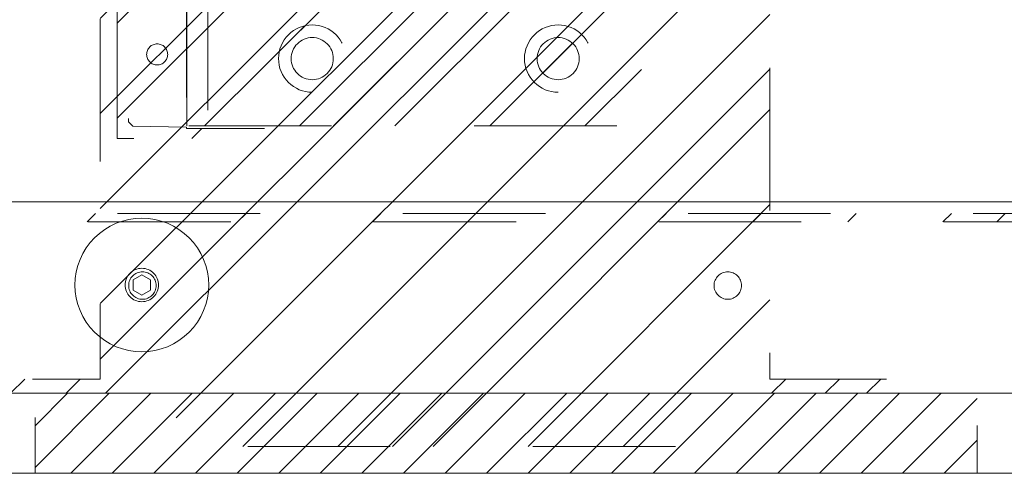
# Model space of a CAD drawing. Header units: inches. Extents: x -416 to -272, y -73 to 47.
# Tile 53 of 206: x -410.62 to -401.41, y -13.47 to -9.23. Entities that reach past the tile are written whole.
import ezdxf

# ---------------------------------------------------------------- set-up
doc = ezdxf.new("R2010")
doc.units = ezdxf.units.IN
doc.header["$LTSCALE"] = 32
doc.header["$MEASUREMENT"] = 0
doc.linetypes.add('Dash Style-1', pattern=[0.083328, 0.041656, -0.041672])
for name, color, linetype, lineweight in [('DashLine', 7, 'Continuous', 13), ('DashLineFill', 7, 'Dash Style-1', 13), ('Drawing', 7, 'Continuous', 18), ('Metal-Black', 7, 'Continuous', 18), ('None', 7, 'Continuous', 18), ('SolidLine', 7, 'Continuous', 15), ('Wood_1-H', 7, 'Continuous', 13)]:
    doc.layers.add(name, color=color, linetype=linetype, lineweight=lineweight)
doc.layers.add('Electrical', color=1, linetype='Dash Style-1', lineweight=15, true_color=0xff0000)
pattern_1 = [(45, (0, 0), (-1.61302, 1.935715), []), (45, (-1.0608, 1.0608), (-0.472346, 0.4167613), [])]

# ---------------------------------------------------------------- blocks, each defined once
blk = doc.blocks.new('Group-24')
at = {"layer": 'DashLineFill', "linetype": 'Continuous', "lineweight": 13}
h = blk.add_hatch(dxfattribs=at)
h.set_pattern_fill('Steel', color=253, style=0, pattern_type=2)
h.set_pattern_definition(pattern_1)
h.paths.add_polyline_path([(-0.0472, 0.1575), (69.7717, 0.1575), (69.7717, 0.0787), (-0.0472, 0.0787)])
at = {"layer": 'DashLineFill', "flags": 128}
blk.add_lwpolyline([(-0.0472, 0.1575), (69.7717, 0.1575), (69.7717, 0.0787), (-0.0472, 0.0787)], close=True, dxfattribs=at)
blk = doc.blocks.new('Group-25')
at = {"layer": 'None'}
blk.add_blockref('Group-24', (0, 0), dxfattribs=at)
blk = doc.blocks.new('SL Desktop Screen (2D)-2')
at = {"layer": 'None'}
blk.add_blockref('Group-25', (0, 0), dxfattribs=at)
at = {"layer": 'Drawing', "color": 0, "flags": 1}
for tag in ['Tag', 'Catalog', 'Option1', 'Option2', 'Option3', 'Option4', 'Option5', 'Option6', 'Option7', 'Option8', 'Option9', 'Option10', 'Option11', 'Option12', 'Custom', 'FinishGroup', 'Discount', 'Item2', 'Item3', 'Item6', 'Item8', 'Item9', 'Item10', 'Item12', 'Item13', 'Item16', 'Item18', 'Item19', 'Item20', 'Item21', 'Item22', 'Item23', 'Item24', 'Item25', 'Item1', 'Item4', 'Item5', 'Item7', 'Item11', 'Item14', 'Item15', 'Item17']:
    blk.add_attdef(tag, (-55.1155, 3.8569), '', height=0.00709, dxfattribs=at)
blk = doc.blocks.new('Group-96')
at = {"layer": 'DashLine', "flags": 128}
blk.add_lwpolyline([(1.1142, -2.5591), (70.8937, -2.5591), (70.8937, -30), (1.1142, -30)], close=True, dxfattribs=at)
at = {"layer": 'SolidLine', "flags": 128}
blk.add_lwpolyline([(1.1142, -2.5591), (70.8937, -2.5591), (70.8937, -30), (1.1142, -30)], close=True, dxfattribs=at)
blk = doc.blocks.new('1BP8DW-Leveler (2D)')
at = {"layer": 'DashLine', "flags": 128}
for points in [[(0.625, 0), (0.622, -0.0613), (0.613, -0.1219), (0.5981, -0.1814), (0.5774, -0.2392), (0.5512, -0.2946), (0.5197, -0.3472), (0.4831, -0.3965), (0.4419, -0.4419), (0.3965, -0.4831), (0.3472, -0.5197), (0.2946, -0.5512), (0.2392, -0.5774), (0.1814, -0.5981), (0.1219, -0.613), (0.0613, -0.622), (0, -0.625), (-0.0613, -0.622), (-0.1219, -0.613), (-0.1814, -0.5981), (-0.2392, -0.5774), (-0.2946, -0.5512), (-0.3472, -0.5197), (-0.3965, -0.4831), (-0.4419, -0.4419), (-0.4831, -0.3965), (-0.5197, -0.3472), (-0.5512, -0.2946), (-0.5774, -0.2392), (-0.5981, -0.1814), (-0.613, -0.1219), (-0.622, -0.0613), (-0.625, 0), (-0.622, 0.0613), (-0.613, 0.1219), (-0.5981, 0.1814), (-0.5774, 0.2392), (-0.5512, 0.2946), (-0.5197, 0.3472), (-0.4831, 0.3965), (-0.4419, 0.4419), (-0.3965, 0.4831), (-0.3472, 0.5197), (-0.2946, 0.5512), (-0.2392, 0.5774), (-0.1814, 0.5981), (-0.1219, 0.613), (-0.0613, 0.622), (0, 0.625), (0.0613, 0.622), (0.1219, 0.613), (0.1814, 0.5981), (0.2392, 0.5774), (0.2946, 0.5512), (0.3472, 0.5197), (0.3965, 0.4831), (0.4419, 0.4419), (0.4831, 0.3965), (0.5197, 0.3472), (0.5512, 0.2946), (0.5774, 0.2392), (0.5981, 0.1814), (0.613, 0.1219), (0.622, 0.0613)], [(0, 0.1562), (0.0153, 0.1555), (0.0305, 0.1532), (0.0454, 0.1495), (0.0598, 0.1444), (0.0737, 0.1378), (0.0868, 0.1299), (0.0991, 0.1208), (0.1105, 0.1105), (0.1208, 0.0991), (0.1299, 0.0868), (0.1378, 0.0737), (0.1444, 0.0598), (0.1495, 0.0454), (0.1532, 0.0305), (0.1555, 0.0153), (0.1562, 0), (0.1555, -0.0153), (0.1532, -0.0305), (0.1495, -0.0454), (0.1444, -0.0598), (0.1378, -0.0737), (0.1299, -0.0868), (0.1208, -0.0991), (0.1105, -0.1105), (0.0991, -0.1208), (0.0868, -0.1299), (0.0737, -0.1378), (0.0598, -0.1444), (0.0454, -0.1495), (0.0305, -0.1532), (0.0153, -0.1555), (0, -0.1562), (-0.0153, -0.1555), (-0.0305, -0.1532), (-0.0454, -0.1495), (-0.0598, -0.1444), (-0.0737, -0.1378), (-0.0868, -0.1299), (-0.0991, -0.1208), (-0.1105, -0.1105), (-0.1208, -0.0991), (-0.1299, -0.0868), (-0.1378, -0.0737), (-0.1444, -0.0598), (-0.1495, -0.0454), (-0.1532, -0.0305), (-0.1555, -0.0153), (-0.1562, 0), (-0.1555, 0.0153), (-0.1532, 0.0305), (-0.1495, 0.0454), (-0.1444, 0.0598), (-0.1378, 0.0737), (-0.1299, 0.0868), (-0.1208, 0.0991), (-0.1105, 0.1105), (-0.0991, 0.1208), (-0.0868, 0.1299), (-0.0737, 0.1378), (-0.0598, 0.1444), (-0.0454, 0.1495), (-0.0305, 0.1532), (-0.0153, 0.1555)], [(0, 0.0937), (-0.0812, 0.0469), (-0.0812, -0.0469), (0, -0.0938), (0.0812, -0.0469), (0.0812, 0.0469)]]:
    blk.add_lwpolyline(points, close=True, dxfattribs=at)
blk = doc.blocks.new('1BRPX8-Util_Bkt_Lg-F (2D)')
at = {"layer": 'DashLineFill', "linetype": 'Continuous', "lineweight": 13}
h = blk.add_hatch(dxfattribs=at)
h.set_pattern_fill('Steel', color=253, style=0, pattern_type=2)
h.set_pattern_definition(pattern_1)
edge = h.paths.add_edge_path()
edge.add_line((-4.4685, 7.5394), (-2.4213, 7.5394))
edge.add_line((-2.4213, 7.5394), (-2.4213, 7.9173))
edge.add_arc((-2.3031, 7.9173), 0.1181, 90, 180, ccw=False)
edge.add_line((-2.3031, 8.0354), (2.3031, 8.0354))
edge.add_arc((2.3031, 7.9173), 0.1181, 0, 90, ccw=False)
edge.add_line((2.4213, 7.9173), (2.4213, 7.5394))
edge.add_line((2.4213, 7.5394), (4.4685, 7.5394))
edge.add_line((4.4685, 7.5394), (4.4685, 7.4055))
edge.add_line((4.4685, 7.4055), (3.1299, 7.4055))
edge.add_line((3.1299, 7.4055), (3.1299, -2.0118))
edge.add_line((3.1299, -2.0118), (4.4685, -2.0118))
edge.add_line((4.4685, -2.0118), (4.4685, -2.1457))
edge.add_line((4.4685, -2.1457), (2.4213, -2.1457))
edge.add_line((2.4213, -2.1457), (2.4213, -2.5236))
edge.add_arc((2.3031, -2.5236), 0.1181, 270, 360, ccw=False)
edge.add_line((2.3031, -2.6417), (-2.3031, -2.6417))
edge.add_arc((-2.3031, -2.5236), 0.1181, 180, 270, ccw=False)
edge.add_line((-2.4213, -2.5236), (-2.4213, -2.1457))
edge.add_line((-2.4213, -2.1457), (-4.4685, -2.1457))
edge.add_line((-4.4685, -2.1457), (-4.4685, -2.0118))
edge.add_line((-4.4685, -2.0118), (-3.1299, -2.0118))
edge.add_line((-3.1299, -2.0118), (-3.1299, 7.4055))
edge.add_line((-3.1299, 7.4055), (-4.4685, 7.4055))
edge.add_line((-4.4685, 7.4055), (-4.4685, 7.5394))
at = {"layer": 'DashLineFill', "flags": 128}
blk.add_lwpolyline([(-4.4685, 7.5394), (-2.4213, 7.5394), (-2.4213, 7.9173, -0.414214), (-2.3031, 8.0354), (2.3031, 8.0354, -0.414214), (2.4213, 7.9173), (2.4213, 7.5394), (4.4685, 7.5394), (4.4685, 7.4055), (3.1299, 7.4055), (3.1299, -2.0118), (4.4685, -2.0118), (4.4685, -2.1457), (2.4213, -2.1457), (2.4213, -2.5236, -0.414214), (2.3031, -2.6417), (-2.3031, -2.6417, -0.414214), (-2.4213, -2.5236), (-2.4213, -2.1457), (-4.4685, -2.1457), (-4.4685, -2.0118), (-3.1299, -2.0118), (-3.1299, 7.4055), (-4.4685, 7.4055)], format="xyb", close=True, dxfattribs=at)
at = {"layer": 'SolidLine', "flags": 128}
for points in [[(-2.7362, 6.403), (-2.7488, 6.4036), (-2.7613, 6.4055), (-2.7735, 6.4085), (-2.7854, 6.4128), (-2.7968, 6.4182), (-2.8076, 6.4247), (-2.8177, 6.4322), (-2.8271, 6.4406), (-2.8356, 6.45), (-2.8431, 6.4601), (-2.8495, 6.4709), (-2.8549, 6.4823), (-2.8592, 6.4942), (-2.8623, 6.5064), (-2.8641, 6.5189), (-2.8647, 6.5315), (-2.8641, 6.5441), (-2.8623, 6.5566), (-2.8592, 6.5688), (-2.8549, 6.5807), (-2.8495, 6.5921), (-2.8431, 6.6029), (-2.8356, 6.613), (-2.8271, 6.6224), (-2.8177, 6.6308), (-2.8076, 6.6383), (-2.7968, 6.6448), (-2.7854, 6.6502), (-2.7735, 6.6545), (-2.7613, 6.6575), (-2.7488, 6.6594), (-2.7362, 6.66), (-2.7236, 6.6594), (-2.7112, 6.6575), (-2.6989, 6.6545), (-2.687, 6.6502), (-2.6756, 6.6448), (-2.6648, 6.6383), (-2.6547, 6.6308), (-2.6454, 6.6224), (-2.6369, 6.613), (-2.6294, 6.6029), (-2.6229, 6.5921), (-2.6175, 6.5807), (-2.6133, 6.5688), (-2.6102, 6.5566), (-2.6083, 6.5441), (-2.6077, 6.5315), (-2.6083, 6.5189), (-2.6102, 6.5064), (-2.6133, 6.4942), (-2.6175, 6.4823), (-2.6229, 6.4709), (-2.6294, 6.4601), (-2.6369, 6.45), (-2.6454, 6.4406), (-2.6547, 6.4322), (-2.6648, 6.4247), (-2.6756, 6.4182), (-2.687, 6.4128), (-2.6989, 6.4085), (-2.7112, 6.4055), (-2.7236, 6.4036)], [(2.7362, 6.403), (2.7236, 6.4036), (2.7112, 6.4055), (2.6989, 6.4085), (2.687, 6.4128), (2.6756, 6.4182), (2.6648, 6.4247), (2.6547, 6.4322), (2.6454, 6.4406), (2.6369, 6.45), (2.6294, 6.4601), (2.6229, 6.4709), (2.6175, 6.4823), (2.6133, 6.4942), (2.6102, 6.5064), (2.6083, 6.5189), (2.6077, 6.5315), (2.6083, 6.5441), (2.6102, 6.5566), (2.6133, 6.5688), (2.6175, 6.5807), (2.6229, 6.5921), (2.6294, 6.6029), (2.6369, 6.613), (2.6454, 6.6224), (2.6547, 6.6308), (2.6648, 6.6383), (2.6756, 6.6448), (2.687, 6.6502), (2.6989, 6.6545), (2.7112, 6.6575), (2.7236, 6.6594), (2.7362, 6.66), (2.7488, 6.6594), (2.7613, 6.6575), (2.7735, 6.6545), (2.7854, 6.6502), (2.7968, 6.6448), (2.8076, 6.6383), (2.8177, 6.6308), (2.8271, 6.6224), (2.8356, 6.613), (2.8431, 6.6029), (2.8495, 6.5921), (2.8549, 6.5807), (2.8592, 6.5688), (2.8623, 6.5566), (2.8641, 6.5441), (2.8647, 6.5315), (2.8641, 6.5189), (2.8623, 6.5064), (2.8592, 6.4942), (2.8549, 6.4823), (2.8495, 6.4709), (2.8431, 6.4601), (2.8356, 6.45), (2.8271, 6.4406), (2.8177, 6.4322), (2.8076, 6.4247), (2.7968, 6.4182), (2.7854, 6.4128), (2.7735, 6.4085), (2.7613, 6.4055), (2.7488, 6.4036)]]:
    blk.add_lwpolyline(points, close=True, dxfattribs=at)
at = {"layer": 'Metal-Black', "color": 7}
blk.add_blockref('1BP8DW-Leveler (2D)', (2.7417, 6.5264), dxfattribs=at)
blk = doc.blocks.new('Group-97')
at = {"layer": 'Electrical', "linetype": 'Continuous', "lineweight": 5, "true_color": 0xdd0000}
h = blk.add_hatch(dxfattribs=at)
h.set_pattern_fill('ElectricalHatch', color=12, style=0, pattern_type=2)
h.set_pattern_definition([(45, (0, 0), (-0.3333333, -0.7222222), [])])
h.paths.add_polyline_path([(57.9232, -0.0197), (66.7323, -0.0197), (66.7323, -0.7677), (57.9232, -0.7677)])
at = {"layer": 'Electrical', "flags": 128}
blk.add_lwpolyline([(57.9232, -0.0197), (66.7323, -0.0197), (66.7323, -0.7677), (57.9232, -0.7677)], close=True, dxfattribs=at)
at = {"layer": 'SolidLine', "flags": 128}
for points in [[(0.7874, -0.0197), (71.2598, -0.0197), (71.2598, -0.7677), (0.7874, -0.7677)], [(0.7874, -0.7677), (71.2598, -0.7677), (71.2598, -11.2008), (0.7874, -11.2008)]]:
    blk.add_lwpolyline(points, close=True, dxfattribs=at)
at = {"layer": 'Wood_1-H', "color": 7}
blk.add_blockref('1BRPX8-Util_Bkt_Lg-F (2D)', (62.9921, -8.3071), dxfattribs=at)
blk = doc.blocks.new('1BRPT9-Bracket (2D)')
at = {"layer": 'DashLineFill', "linetype": 'Continuous', "lineweight": 13}
h = blk.add_hatch(dxfattribs=at)
h.set_pattern_fill('Steel', color=253, style=0, pattern_type=2)
h.set_pattern_definition(pattern_1)
edge = h.paths.add_edge_path()
edge.add_line((-2.3221, -8.7402), (-2.3221, 8.7402))
edge.add_line((-2.3221, 8.7402), (1.6779, 8.7402))
edge.add_arc((1.6779, 8.4882), 0.252, 0, 90, ccw=False)
edge.add_line((1.9299, 8.4882), (1.9299, 7.4803))
edge.add_line((1.9299, 7.4803), (2.3236, 7.4611))
edge.add_line((2.3236, 7.4611), (2.3236, -7.4803))
edge.add_line((2.3236, -7.4803), (1.9299, -7.4803))
edge.add_line((1.9299, -7.4803), (1.9299, -8.4882))
edge.add_arc((1.6779, -8.4882), 0.252, -90, 0, ccw=False)
edge.add_line((1.6779, -8.7402), (-2.3221, -8.7402))
h = blk.add_hatch(dxfattribs=at)
h.set_pattern_fill('Steel', color=253, style=0, pattern_type=2)
h.set_pattern_definition(pattern_1)
h.paths.add_polyline_path([(-1.1488, -8.4252), (-1.1797, -8.4237), (-1.2103, -8.4191), (-1.2403, -8.4116), (-1.2694, -8.4012), (-1.2973, -8.388), (-1.3238, -8.3721), (-1.3486, -8.3537), (-1.3716, -8.3329), (-1.3923, -8.31), (-1.4107, -8.2852), (-1.4266, -8.2587), (-1.4398, -8.2308), (-1.4502, -8.2017), (-1.4577, -8.1717), (-1.4623, -8.1411), (-1.4638, -8.1102), (-1.4623, -8.0794), (-1.4577, -8.0488), (-1.4502, -8.0188), (-1.4398, -7.9897), (-1.4266, -7.9618), (-1.4107, -7.9353), (-1.3923, -7.9104), (-1.3716, -7.8875), (-1.3486, -7.8668), (-1.3238, -7.8484), (-1.2973, -7.8325), (-1.2694, -7.8193), (-1.2403, -7.8088), (-1.2103, -7.8013), (-1.1797, -7.7968), (-1.1488, -7.7953), (-1.118, -7.7968), (-1.0874, -7.8013), (-1.0574, -7.8088), (-1.0283, -7.8193), (-1.0004, -7.8325), (-0.9739, -7.8484), (-0.949, -7.8668), (-0.9261, -7.8875), (-0.9054, -7.9104), (-0.887, -7.9353), (-0.8711, -7.9618), (-0.8579, -7.9897), (-0.8474, -8.0188), (-0.8399, -8.0488), (-0.8354, -8.0794), (-0.8339, -8.1102), (-0.8354, -8.1411), (-0.8399, -8.1717), (-0.8474, -8.2017), (-0.8579, -8.2308), (-0.8711, -8.2587), (-0.887, -8.2852), (-0.9054, -8.31), (-0.9261, -8.3329), (-0.949, -8.3537), (-0.9739, -8.3721), (-1.0004, -8.388), (-1.0283, -8.4012), (-1.0574, -8.4116), (-1.0874, -8.4191), (-1.118, -8.4237)])
h = blk.add_hatch(dxfattribs=at)
h.set_pattern_fill('Steel', color=253, style=0, pattern_type=2)
h.set_pattern_definition(pattern_1)
h.paths.add_polyline_path([(1.1504, -8.4252), (1.1195, -8.4237), (1.0889, -8.4191), (1.0589, -8.4116), (1.0298, -8.4012), (1.0019, -8.388), (0.9754, -8.3721), (0.9506, -8.3537), (0.9277, -8.3329), (0.9069, -8.31), (0.8885, -8.2852), (0.8726, -8.2587), (0.8594, -8.2308), (0.849, -8.2017), (0.8415, -8.1717), (0.8369, -8.1411), (0.8354, -8.1102), (0.8369, -8.0794), (0.8415, -8.0488), (0.849, -8.0188), (0.8594, -7.9897), (0.8726, -7.9618), (0.8885, -7.9353), (0.9069, -7.9104), (0.9277, -7.8875), (0.9506, -7.8668), (0.9754, -7.8484), (1.0019, -7.8325), (1.0298, -7.8193), (1.0589, -7.8088), (1.0889, -7.8013), (1.1195, -7.7968), (1.1504, -7.7953), (1.1812, -7.7968), (1.2118, -7.8013), (1.2418, -7.8088), (1.2709, -7.8193), (1.2988, -7.8325), (1.3254, -7.8484), (1.3502, -7.8668), (1.3731, -7.8875), (1.3938, -7.9104), (1.4123, -7.9353), (1.4281, -7.9618), (1.4414, -7.9897), (1.4518, -8.0188), (1.4593, -8.0488), (1.4638, -8.0794), (1.4653, -8.1102), (1.4638, -8.1411), (1.4593, -8.1717), (1.4518, -8.2017), (1.4414, -8.2308), (1.4281, -8.2587), (1.4123, -8.2852), (1.3938, -8.31), (1.3731, -8.3329), (1.3502, -8.3537), (1.3254, -8.3721), (1.2988, -8.388), (1.2709, -8.4012), (1.2418, -8.4116), (1.2118, -8.4191), (1.1812, -8.4237)])
h = blk.add_hatch(dxfattribs=at)
h.set_pattern_fill('Steel', color=253, style=0, pattern_type=2)
h.set_pattern_definition(pattern_1)
h.paths.add_polyline_path([(-1.1488, -8.3071), (-1.1681, -8.3061), (-1.1872, -8.3033), (-1.206, -8.2986), (-1.2242, -8.2921), (-1.2416, -8.2838), (-1.2582, -8.2739), (-1.2737, -8.2624), (-1.288, -8.2494), (-1.301, -8.2351), (-1.3125, -8.2196), (-1.3224, -8.203), (-1.3307, -8.1856), (-1.3372, -8.1674), (-1.3419, -8.1486), (-1.3447, -8.1295), (-1.3457, -8.1102), (-1.3447, -8.0909), (-1.3419, -8.0718), (-1.3372, -8.0531), (-1.3307, -8.0349), (-1.3224, -8.0174), (-1.3125, -8.0009), (-1.301, -7.9854), (-1.288, -7.971), (-1.2737, -7.9581), (-1.2582, -7.9466), (-1.2416, -7.9366), (-1.2242, -7.9284), (-1.206, -7.9219), (-1.1872, -7.9172), (-1.1681, -7.9143), (-1.1488, -7.9134), (-1.1295, -7.9143), (-1.1104, -7.9172), (-1.0917, -7.9219), (-1.0735, -7.9284), (-1.056, -7.9366), (-1.0395, -7.9466), (-1.024, -7.9581), (-1.0096, -7.971), (-0.9967, -7.9854), (-0.9852, -8.0009), (-0.9752, -8.0174), (-0.967, -8.0349), (-0.9605, -8.0531), (-0.9558, -8.0718), (-0.9529, -8.0909), (-0.952, -8.1102), (-0.9529, -8.1295), (-0.9558, -8.1486), (-0.9605, -8.1674), (-0.967, -8.1856), (-0.9752, -8.203), (-0.9852, -8.2196), (-0.9967, -8.2351), (-1.0096, -8.2494), (-1.024, -8.2624), (-1.0395, -8.2739), (-1.056, -8.2838), (-1.0735, -8.2921), (-1.0917, -8.2986), (-1.1104, -8.3033), (-1.1295, -8.3061)])
h = blk.add_hatch(dxfattribs=at)
h.set_pattern_fill('Steel', color=253, style=0, pattern_type=2)
h.set_pattern_definition(pattern_1)
h.paths.add_polyline_path([(1.1504, -8.3071), (1.1311, -8.3061), (1.112, -8.3033), (1.0932, -8.2986), (1.075, -8.2921), (1.0576, -8.2838), (1.041, -8.2739), (1.0255, -8.2624), (1.0112, -8.2494), (0.9982, -8.2351), (0.9867, -8.2196), (0.9768, -8.203), (0.9685, -8.1856), (0.962, -8.1674), (0.9573, -8.1486), (0.9545, -8.1295), (0.9535, -8.1102), (0.9545, -8.0909), (0.9573, -8.0718), (0.962, -8.0531), (0.9685, -8.0349), (0.9768, -8.0174), (0.9867, -8.0009), (0.9982, -7.9854), (1.0112, -7.971), (1.0255, -7.9581), (1.041, -7.9466), (1.0576, -7.9366), (1.075, -7.9284), (1.0932, -7.9219), (1.112, -7.9172), (1.1311, -7.9143), (1.1504, -7.9134), (1.1697, -7.9143), (1.1888, -7.9172), (1.2075, -7.9219), (1.2257, -7.9284), (1.2432, -7.9366), (1.2597, -7.9466), (1.2753, -7.9581), (1.2896, -7.971), (1.3025, -7.9854), (1.314, -8.0009), (1.324, -8.0174), (1.3322, -8.0349), (1.3387, -8.0531), (1.3434, -8.0718), (1.3463, -8.0909), (1.3472, -8.1102), (1.3463, -8.1295), (1.3434, -8.1486), (1.3387, -8.1674), (1.3322, -8.1856), (1.324, -8.203), (1.314, -8.2196), (1.3025, -8.2351), (1.2896, -8.2494), (1.2753, -8.2624), (1.2597, -8.2739), (1.2432, -8.2838), (1.2257, -8.2921), (1.2075, -8.2986), (1.1888, -8.3033), (1.1697, -8.3061)])
at = {"layer": 'DashLineFill'}
blk.add_line((-2.1252, 8.7402), (-2.1252, -8.7402), dxfattribs=at)
at = {"layer": 'DashLineFill', "flags": 128}
blk.add_lwpolyline([(-2.3221, -8.7402), (-2.3221, 8.7402), (1.6779, 8.7402, -0.414214), (1.9299, 8.4882), (1.9299, 7.4803), (2.3236, 7.4611), (2.3236, -7.4803), (1.9299, -7.4803), (1.9299, -8.4882, -0.414214), (1.6779, -8.7402)], format="xyb", close=True, dxfattribs=at)
for points in [[(-1.1488, -8.4252), (-1.1797, -8.4237), (-1.2103, -8.4191), (-1.2403, -8.4116), (-1.2694, -8.4012), (-1.2973, -8.388), (-1.3238, -8.3721), (-1.3486, -8.3537), (-1.3716, -8.3329), (-1.3923, -8.31), (-1.4107, -8.2852), (-1.4266, -8.2587), (-1.4398, -8.2308), (-1.4502, -8.2017), (-1.4577, -8.1717), (-1.4623, -8.1411), (-1.4638, -8.1102), (-1.4623, -8.0794), (-1.4577, -8.0488), (-1.4502, -8.0188), (-1.4398, -7.9897), (-1.4266, -7.9618), (-1.4107, -7.9353), (-1.3923, -7.9104), (-1.3716, -7.8875), (-1.3486, -7.8668), (-1.3238, -7.8484), (-1.2973, -7.8325), (-1.2694, -7.8193), (-1.2403, -7.8088), (-1.2103, -7.8013), (-1.1797, -7.7968), (-1.1488, -7.7953), (-1.118, -7.7968), (-1.0874, -7.8013), (-1.0574, -7.8088), (-1.0283, -7.8193), (-1.0004, -7.8325), (-0.9739, -7.8484), (-0.949, -7.8668), (-0.9261, -7.8875), (-0.9054, -7.9104), (-0.887, -7.9353), (-0.8711, -7.9618), (-0.8579, -7.9897), (-0.8474, -8.0188), (-0.8399, -8.0488), (-0.8354, -8.0794), (-0.8339, -8.1102), (-0.8354, -8.1411), (-0.8399, -8.1717), (-0.8474, -8.2017), (-0.8579, -8.2308), (-0.8711, -8.2587), (-0.887, -8.2852), (-0.9054, -8.31), (-0.9261, -8.3329), (-0.949, -8.3537), (-0.9739, -8.3721), (-1.0004, -8.388), (-1.0283, -8.4012), (-1.0574, -8.4116), (-1.0874, -8.4191), (-1.118, -8.4237)], [(1.1504, -8.4252), (1.1195, -8.4237), (1.0889, -8.4191), (1.0589, -8.4116), (1.0298, -8.4012), (1.0019, -8.388), (0.9754, -8.3721), (0.9506, -8.3537), (0.9277, -8.3329), (0.9069, -8.31), (0.8885, -8.2852), (0.8726, -8.2587), (0.8594, -8.2308), (0.849, -8.2017), (0.8415, -8.1717), (0.8369, -8.1411), (0.8354, -8.1102), (0.8369, -8.0794), (0.8415, -8.0488), (0.849, -8.0188), (0.8594, -7.9897), (0.8726, -7.9618), (0.8885, -7.9353), (0.9069, -7.9104), (0.9277, -7.8875), (0.9506, -7.8668), (0.9754, -7.8484), (1.0019, -7.8325), (1.0298, -7.8193), (1.0589, -7.8088), (1.0889, -7.8013), (1.1195, -7.7968), (1.1504, -7.7953), (1.1812, -7.7968), (1.2118, -7.8013), (1.2418, -7.8088), (1.2709, -7.8193), (1.2988, -7.8325), (1.3254, -7.8484), (1.3502, -7.8668), (1.3731, -7.8875), (1.3938, -7.9104), (1.4123, -7.9353), (1.4281, -7.9618), (1.4414, -7.9897), (1.4518, -8.0188), (1.4593, -8.0488), (1.4638, -8.0794), (1.4653, -8.1102), (1.4638, -8.1411), (1.4593, -8.1717), (1.4518, -8.2017), (1.4414, -8.2308), (1.4281, -8.2587), (1.4123, -8.2852), (1.3938, -8.31), (1.3731, -8.3329), (1.3502, -8.3537), (1.3254, -8.3721), (1.2988, -8.388), (1.2709, -8.4012), (1.2418, -8.4116), (1.2118, -8.4191), (1.1812, -8.4237)], [(-1.1488, -8.3071), (-1.1681, -8.3061), (-1.1872, -8.3033), (-1.206, -8.2986), (-1.2242, -8.2921), (-1.2416, -8.2838), (-1.2582, -8.2739), (-1.2737, -8.2624), (-1.288, -8.2494), (-1.301, -8.2351), (-1.3125, -8.2196), (-1.3224, -8.203), (-1.3307, -8.1856), (-1.3372, -8.1674), (-1.3419, -8.1486), (-1.3447, -8.1295), (-1.3457, -8.1102), (-1.3447, -8.0909), (-1.3419, -8.0718), (-1.3372, -8.0531), (-1.3307, -8.0349), (-1.3224, -8.0174), (-1.3125, -8.0009), (-1.301, -7.9854), (-1.288, -7.971), (-1.2737, -7.9581), (-1.2582, -7.9466), (-1.2416, -7.9366), (-1.2242, -7.9284), (-1.206, -7.9219), (-1.1872, -7.9172), (-1.1681, -7.9143), (-1.1488, -7.9134), (-1.1295, -7.9143), (-1.1104, -7.9172), (-1.0917, -7.9219), (-1.0735, -7.9284), (-1.056, -7.9366), (-1.0395, -7.9466), (-1.024, -7.9581), (-1.0096, -7.971), (-0.9967, -7.9854), (-0.9852, -8.0009), (-0.9752, -8.0174), (-0.967, -8.0349), (-0.9605, -8.0531), (-0.9558, -8.0718), (-0.9529, -8.0909), (-0.952, -8.1102), (-0.9529, -8.1295), (-0.9558, -8.1486), (-0.9605, -8.1674), (-0.967, -8.1856), (-0.9752, -8.203), (-0.9852, -8.2196), (-0.9967, -8.2351), (-1.0096, -8.2494), (-1.024, -8.2624), (-1.0395, -8.2739), (-1.056, -8.2838), (-1.0735, -8.2921), (-1.0917, -8.2986), (-1.1104, -8.3033), (-1.1295, -8.3061)], [(1.1504, -8.3071), (1.1311, -8.3061), (1.112, -8.3033), (1.0932, -8.2986), (1.075, -8.2921), (1.0576, -8.2838), (1.041, -8.2739), (1.0255, -8.2624), (1.0112, -8.2494), (0.9982, -8.2351), (0.9867, -8.2196), (0.9768, -8.203), (0.9685, -8.1856), (0.962, -8.1674), (0.9573, -8.1486), (0.9545, -8.1295), (0.9535, -8.1102), (0.9545, -8.0909), (0.9573, -8.0718), (0.962, -8.0531), (0.9685, -8.0349), (0.9768, -8.0174), (0.9867, -8.0009), (0.9982, -7.9854), (1.0112, -7.971), (1.0255, -7.9581), (1.041, -7.9466), (1.0576, -7.9366), (1.075, -7.9284), (1.0932, -7.9219), (1.112, -7.9172), (1.1311, -7.9143), (1.1504, -7.9134), (1.1697, -7.9143), (1.1888, -7.9172), (1.2075, -7.9219), (1.2257, -7.9284), (1.2432, -7.9366), (1.2597, -7.9466), (1.2753, -7.9581), (1.2896, -7.971), (1.3025, -7.9854), (1.314, -8.0009), (1.324, -8.0174), (1.3322, -8.0349), (1.3387, -8.0531), (1.3434, -8.0718), (1.3463, -8.0909), (1.3472, -8.1102), (1.3463, -8.1295), (1.3434, -8.1486), (1.3387, -8.1674), (1.3322, -8.1856), (1.324, -8.203), (1.314, -8.2196), (1.3025, -8.2351), (1.2896, -8.2494), (1.2753, -8.2624), (1.2597, -8.2739), (1.2432, -8.2838), (1.2257, -8.2921), (1.2075, -8.2986), (1.1888, -8.3033), (1.1697, -8.3061)]]:
    blk.add_lwpolyline(points, close=True, dxfattribs=at)
blk = doc.blocks.new('1BRPT8_Cover (2D)')
at = {"layer": 'DashLineFill', "linetype": 'Continuous', "lineweight": 13}
h = blk.add_hatch(dxfattribs=at)
h.set_pattern_fill('Steel', color=253, style=0, pattern_type=2)
h.set_pattern_definition(pattern_1)
h.paths.add_polyline_path([(-1.5945, -8.7638), (-2.3228, -8.7638), (-2.3228, -8.7511), (-2.8261, -8.7423), (-2.8664, -8.7028), (-2.8664, -6.673), (-2.8472, -6.6533), (-2.3228, -6.6441), (-2.3228, -6.5842), (-2.8472, -6.5751), (-2.8664, -6.5554), (-2.8664, -4.4682), (-2.8472, -4.4486), (-2.3228, -4.4394), (-2.3228, -4.3795), (-2.8472, -4.3703), (-2.8664, -4.3507), (-2.8664, -2.2635), (-2.8472, -2.2438), (-2.3228, -2.2347), (-2.3228, -2.1748), (-2.8472, -2.1656), (-2.8664, -2.1459), (-2.8664, -0.0588), (-2.8472, -0.0391), (-2.3228, -0.03), (-2.3228, 0.03), (-2.8472, 0.0391), (-2.8664, 0.0588), (-2.8664, 2.1459), (-2.8472, 2.1656), (-2.3228, 2.1748), (-2.3228, 2.2347), (-2.8472, 2.2438), (-2.8664, 2.2635), (-2.8664, 4.3507), (-2.8472, 4.3703), (-2.3228, 4.3795), (-2.3228, 4.4394), (-2.8472, 4.4486), (-2.8664, 4.4682), (-2.8655, 6.5554), (-2.8472, 6.5751), (-2.3228, 6.5842), (-2.3228, 6.6441), (-2.8472, 6.6533), (-2.8664, 6.673), (-2.8664, 8.7028), (-2.8261, 8.7423), (-1.5945, 8.7638), (-1.5945, 8.8583), (-2.9724, 8.8583), (-2.9724, -8.8583), (-1.5945, -8.8583)])
h = blk.add_hatch(dxfattribs=at)
h.set_pattern_fill('Steel', color=253, style=0, pattern_type=2)
h.set_pattern_definition(pattern_1)
h.paths.add_polyline_path([(-2.3228, 8.8583), (-2.3228, -8.8583), (-2.9724, -8.8583), (-2.9724, 8.8583)])
at = {"layer": 'DashLineFill', "flags": 128}
for points in [[(-1.5945, -8.7638), (-2.3228, -8.7638), (-2.3228, -8.7511), (-2.8261, -8.7423), (-2.8664, -8.7028), (-2.8664, -6.673), (-2.8472, -6.6533), (-2.3228, -6.6441), (-2.3228, -6.5842), (-2.8472, -6.5751), (-2.8664, -6.5554), (-2.8664, -4.4682), (-2.8472, -4.4486), (-2.3228, -4.4394), (-2.3228, -4.3795), (-2.8472, -4.3703), (-2.8664, -4.3507), (-2.8664, -2.2635), (-2.8472, -2.2438), (-2.3228, -2.2347), (-2.3228, -2.1748), (-2.8472, -2.1656), (-2.8664, -2.1459), (-2.8664, -0.0588), (-2.8472, -0.0391), (-2.3228, -0.03), (-2.3228, 0.03), (-2.8472, 0.0391), (-2.8664, 0.0588), (-2.8664, 2.1459), (-2.8472, 2.1656), (-2.3228, 2.1748), (-2.3228, 2.2347), (-2.8472, 2.2438), (-2.8664, 2.2635), (-2.8664, 4.3507), (-2.8472, 4.3703), (-2.3228, 4.3795), (-2.3228, 4.4394), (-2.8472, 4.4486), (-2.8664, 4.4682), (-2.8655, 6.5554), (-2.8472, 6.5751), (-2.3228, 6.5842), (-2.3228, 6.6441), (-2.8472, 6.6533), (-2.8664, 6.673), (-2.8664, 8.7028), (-2.8261, 8.7423), (-1.5945, 8.7638), (-1.5945, 8.8583), (-2.9724, 8.8583), (-2.9724, -8.8583), (-1.5945, -8.8583)], [(-2.3228, 8.8583), (-2.3228, -8.8583), (-2.9724, -8.8583), (-2.9724, 8.8583)]]:
    blk.add_lwpolyline(points, close=True, dxfattribs=at)
at = {"layer": 'SolidLine', "flags": 128}
blk.add_lwpolyline([(-2.5, -8.0709), (-2.5005, -8.0805), (-2.5019, -8.0901), (-2.5042, -8.0994), (-2.5075, -8.1085), (-2.5116, -8.1173), (-2.5166, -8.1255), (-2.5223, -8.1333), (-2.5288, -8.1405), (-2.536, -8.1469), (-2.5437, -8.1527), (-2.552, -8.1577), (-2.5608, -8.1618), (-2.5699, -8.1651), (-2.5792, -8.1674), (-2.5888, -8.1688), (-2.5984, -8.1693), (-2.6081, -8.1688), (-2.6176, -8.1674), (-2.627, -8.1651), (-2.6361, -8.1618), (-2.6448, -8.1577), (-2.6531, -8.1527), (-2.6609, -8.1469), (-2.668, -8.1405), (-2.6745, -8.1333), (-2.6803, -8.1255), (-2.6852, -8.1173), (-2.6894, -8.1085), (-2.6926, -8.0994), (-2.695, -8.0901), (-2.6964, -8.0805), (-2.6969, -8.0709), (-2.6964, -8.0612), (-2.695, -8.0517), (-2.6926, -8.0423), (-2.6894, -8.0332), (-2.6852, -8.0245), (-2.6803, -8.0162), (-2.6745, -8.0084), (-2.668, -8.0013), (-2.6609, -7.9948), (-2.6531, -7.989), (-2.6448, -7.9841), (-2.6361, -7.9799), (-2.627, -7.9767), (-2.6176, -7.9743), (-2.6081, -7.9729), (-2.5984, -7.9724), (-2.5888, -7.9729), (-2.5792, -7.9743), (-2.5699, -7.9767), (-2.5608, -7.9799), (-2.552, -7.9841), (-2.5437, -7.989), (-2.536, -7.9948), (-2.5288, -8.0013), (-2.5223, -8.0084), (-2.5166, -8.0162), (-2.5116, -8.0245), (-2.5075, -8.0332), (-2.5042, -8.0423), (-2.5019, -8.0517), (-2.5005, -8.0612)], close=True, dxfattribs=at)
blk = doc.blocks.new('Group-98')
at = {"layer": 'None', "color": 7, "rotation": 180}
for name in ['1BRPT8_Cover (2D)', '1BRPT9-Bracket (2D)']:
    blk.add_blockref(name, (62.9921, -12.0079), dxfattribs=at)
blk = doc.blocks.new('Group-99')
at = {"layer": 'None'}
for name in ['Group-97', 'Group-96']:
    blk.add_blockref(name, (0, 0), dxfattribs=at)
blk.add_blockref('Group-98', (0, 0), dxfattribs=at)
blk = doc.blocks.new('SL Credenza Desk (2D)-2')
at = {"layer": 'None'}
blk.add_blockref('Group-99', (0, 0), dxfattribs=at)
at = {"layer": 'Drawing', "color": 0, "flags": 1}
for tag in ['Tag', 'Catalog', 'Option1', 'Option2', 'Option3', 'Option4', 'Option5', 'Option6', 'Option7', 'Option8', 'Option9', 'Option10', 'Option11', 'Option12', 'Custom', 'FinishGroup', 'Discount', 'Item2', 'Item3', 'Item6', 'Item9', 'Item10', 'Item12', 'Item13', 'Item16', 'Item19', 'Item20', 'Item21', 'Item22', 'Item23', 'Item24', 'Item25', 'Item8', 'Item18', 'Item1', 'Item4', 'Item5', 'Item7', 'Item11', 'Item14', 'Item15', 'Item17']:
    blk.add_attdef(tag, (-56.2887, 1.4853), '', height=0.00709, dxfattribs=at)
blk = doc.blocks.new('Group-100')
at = {"layer": 'Drawing', "rotation": 180}
blk.add_blockref('SL Credenza Desk (2D)-2', (15.7192, 1.4853), dxfattribs=at)
at = {"layer": 'Drawing', "color": 0, "flags": 1}
for tag in ['Tag', 'Catalog', 'Option1', 'Option2', 'Option3', 'Option4', 'Option5', 'Option6', 'Option7', 'Option8', 'Option9', 'Option10', 'Option11', 'Option12', 'Custom', 'FinishGroup', 'Discount', 'Item2', 'Item3', 'Item6', 'Item9', 'Item10', 'Item12', 'Item13', 'Item16', 'Item19', 'Item20', 'Item21', 'Item22', 'Item23', 'Item24', 'Item25', 'Item8', 'Item18', 'Item1', 'Item4', 'Item5', 'Item7', 'Item11', 'Item14', 'Item15', 'Item17']:
    blk.add_attdef(tag, (-56.2887, 1.4853), '', height=0.00709, dxfattribs=at)

msp = doc.modelspace()

# ---------------------------------------------------------------- block references
at = {"layer": 'Drawing', "rotation": 180}
msp.add_blockref('SL Desktop Screen (2D)-2', (-344.6929, -10.9631), dxfattribs=at)

# ---------------------------------------------------------------- next in the draw order: block references
at = {"layer": 'Drawing', "color": 7}
msp.add_blockref('Group-100', (-359.4593, -14.9775), dxfattribs=at)

doc.saveas('drawing.dxf')
